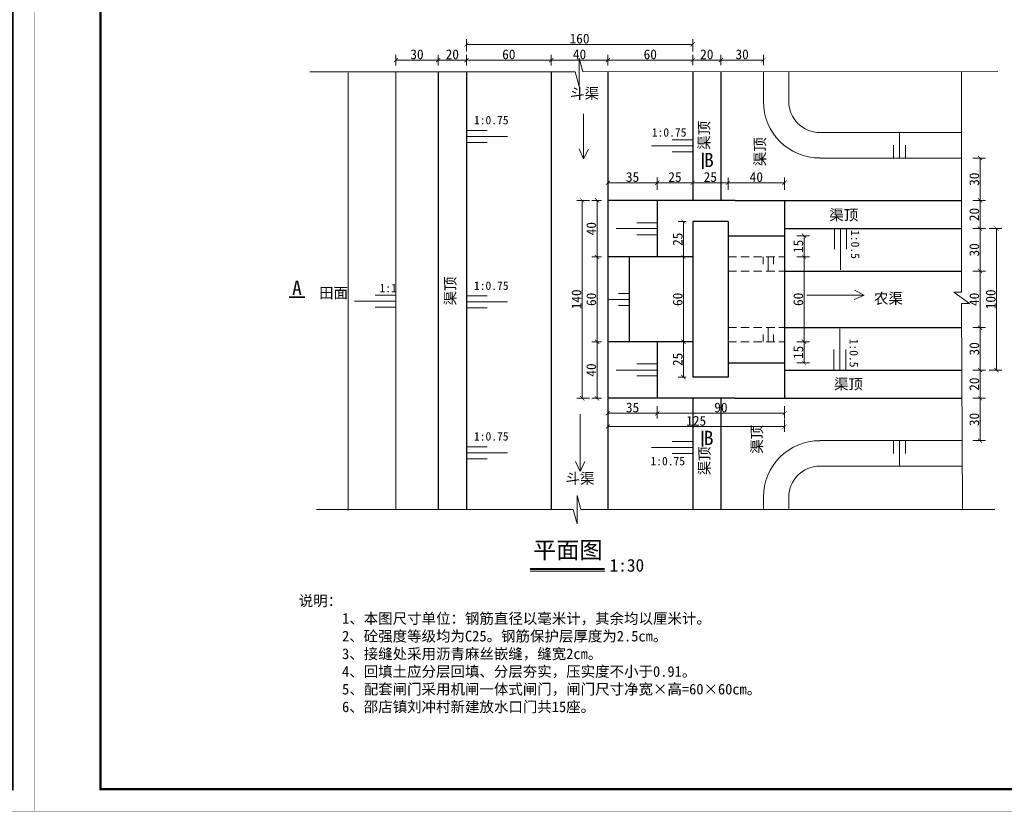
# Model space of a CAD drawing. Extents: x 36231 to 595326, y 3059 to 3871788.
# Tile 94 of 143: x 585839 to 586071, y 3866156 to 3866342. Entities that reach past the tile are written whole.
import ezdxf

# ---------------------------------------------------------------- set-up
doc = ezdxf.new("R2010")
doc.units = 0
doc.header["$PDMODE"] = 32
doc.header["$PDSIZE"] = 0.2
doc.linetypes.add('HIDDEN', pattern=[0.375, 0.25, -0.125])
doc.layers.get('0').update_dxf_attribs({"linetype": 'CONTINUOUS'})
doc.layers.get('Defpoints').update_dxf_attribs({"linetype": 'CONTINUOUS'})
for name, color, linetype, lineweight in [('0.09标注线', 3, 'CONTINUOUS', 9), ('0.13填充', 8, 'CONTINUOUS', 9), ('0.13文字', 3, 'CONTINUOUS', 13), ('0.30粗线', 7, 'CONTINUOUS', 30), ('图框１', 5, 'CONTINUOUS', 60), ('文字', 7, 'CONTINUOUS', 15), ('文字层', 7, 'CONTINUOUS', 15), ('粗线', 7, 'CONTINUOUS', 35), ('虚线', 251, 'HIDDEN', 15)]:
    doc.layers.add(name, color=color, linetype=linetype, lineweight=lineweight)
doc.layers.add('12C', color=7, linetype='CONTINUOUS')
doc.styles.add('-仿宋_GB2312', font='仿宋_GB2312_0.ttf')
doc.styles.get("Standard").update_dxf_attribs({"font": 'rs.shx', "bigfont": 'hztxt.shx'})
doc.dimstyles.get("Standard").update_dxf_attribs({"dimtxt": 0.18, "dimasz": 0.18, "dimexe": 0.18, "dimexo": 0.0625, "dimgap": 0.09, "dimtad": 0, "dimtih": 1, "dimtoh": 1, "dimdec": 0, "dimlfac": 2, "dimzin": 0, "dimdsep": 46, "dimtxsty": 'Standard', "dimcen": 0.09, "dimadec": 0, "dimazin": 0, "dimtfac": 1, "dimtdec": 0, "dimtofl": 0, "dimtmove": 0, "dimatfit": 3, "dimfxl": 1, "dimtolj": 1, "dimtzin": 0, "dimarcsym": 0})

# ---------------------------------------------------------------- blocks, each defined once
blk = doc.blocks.new('eesz')
at = {"layer": '图框１', "color": 7, "const_width": 0.467}
blk.add_lwpolyline([(25244.5, -497.6), (25244.5, -1980.6), (27344.5, -1980.6), (27344.5, -497.6)], close=True, dxfattribs=at)
blk.add_lwpolyline([(25244.5, -497.6), (25244.5, -1980.6), (27344.5, -1980.6), (27344.5, -497.6)], close=True, dxfattribs=at)
at = {"layer": '图框１', "color": 5, "const_width": 0.467}
blk.add_lwpolyline([(25244.5, -497.6), (25244.5, -1980.6), (27344.5, -1980.6), (27344.5, -497.6)], close=True, dxfattribs=at)
at = {"layer": '图框１', "color": 7}
blk.add_lwpolyline([(25322.3, -518.3, 3.11, 3.11, 0), (27318.5, -518.3, 2.59, 2.59, 0), (27318.5, -1954.6, 2.59, 2.59, 0), (25322.3, -1954.6, 2.59, 2.59, 0)], format="xyseb", close=True, dxfattribs=at)
blk.add_lwpolyline([(25322.3, -518.3, 3.11, 3.11, 0), (27318.5, -518.3, 2.59, 2.59, 0), (27318.5, -1954.6, 2.59, 2.59, 0), (25322.3, -1954.6, 2.59, 2.59, 0)], format="xyseb", close=True, dxfattribs=at)
at = {"layer": '图框１', "color": 5}
blk.add_lwpolyline([(25322.3, -518.3, 3.11, 3.11, 0), (27318.5, -518.3, 2.59, 2.59, 0), (27318.5, -1954.6, 2.59, 2.59, 0), (25322.3, -1954.6, 2.59, 2.59, 0)], format="xyseb", close=True, dxfattribs=at)
blk = doc.blocks.new('_ARCHTICK')
at = {"color": 0, "linetype": 'ByBlock', "const_width": 0.15}
blk.add_lwpolyline([(-0.5, -0.5), (0.5, 0.5)], dxfattribs=at)
blk = doc.blocks.new('*D1412')
at = {"layer": '0.13文字', "color": 0, "lineweight": 9}
for p, q in [((585937.76, 3866331.48), (585937.76, 3866333.96)), ((585944.42, 3866331.48), (585944.42, 3866333.96)), ((585937.76, 3866332.71), (585944.42, 3866332.71))]:
    blk.add_line(p, q, dxfattribs=at)
at = {"layer": 'Defpoints', "color": 0, "lineweight": 13}
for p in [(585944.42, 3866332.71), (585937.76, 3866329.98), (585944.42, 3866329.98)]:
    blk.add_point(p, dxfattribs=at)
at = {"layer": '0.13文字', "color": 0, "lineweight": 9, "rotation": 180}
blk.add_blockref('_ARCHTICK', (585937.76, 3866332.71), dxfattribs=at)
at = {"layer": '0.13文字', "color": 0, "lineweight": 9}
blk.add_blockref('_ARCHTICK', (585944.42, 3866332.71), dxfattribs=at)
at = {"layer": '0.13文字', "color": 0, "lineweight": 13, "insert": (585941.09, 3866334.06), "char_height": 2.3, "attachment_point": 5, "style": '-仿宋_GB2312'}
blk.add_mtext('\\A1;20', dxfattribs=at)
blk = doc.blocks.new('*D1413')
at = {"layer": '0.13文字', "color": 0, "lineweight": 9}
for p, q in [((585927.76, 3866331.48), (585927.76, 3866333.96)), ((585937.76, 3866331.48), (585937.76, 3866333.96)), ((585927.76, 3866332.71), (585937.76, 3866332.71))]:
    blk.add_line(p, q, dxfattribs=at)
at = {"layer": 'Defpoints', "color": 0, "lineweight": 13}
for p in [(585937.76, 3866332.71), (585927.76, 3866329.98), (585937.76, 3866329.98)]:
    blk.add_point(p, dxfattribs=at)
at = {"layer": '0.13文字', "color": 0, "lineweight": 9, "rotation": 180}
blk.add_blockref('_ARCHTICK', (585927.76, 3866332.71), dxfattribs=at)
at = {"layer": '0.13文字', "color": 0, "lineweight": 9}
blk.add_blockref('_ARCHTICK', (585937.76, 3866332.71), dxfattribs=at)
at = {"layer": '0.13文字', "color": 0, "lineweight": 13, "insert": (585932.76, 3866334.06), "char_height": 2.3, "attachment_point": 5, "style": '-仿宋_GB2312'}
blk.add_mtext('\\A1;30', dxfattribs=at)
blk = doc.blocks.new('*D1414')
at = {"layer": '0.13文字', "color": 0, "lineweight": 9}
for p, q in [((585944.42, 3866331.48), (585944.42, 3866333.96)), ((585964.42, 3866331.48), (585964.42, 3866333.96)), ((585944.42, 3866332.71), (585964.42, 3866332.71))]:
    blk.add_line(p, q, dxfattribs=at)
at = {"layer": 'Defpoints', "color": 0, "lineweight": 13}
for p in [(585964.42, 3866332.71), (585944.42, 3866329.98), (585964.42, 3866329.98)]:
    blk.add_point(p, dxfattribs=at)
at = {"layer": '0.13文字', "color": 0, "lineweight": 9, "rotation": 180}
blk.add_blockref('_ARCHTICK', (585944.42, 3866332.71), dxfattribs=at)
at = {"layer": '0.13文字', "color": 0, "lineweight": 9}
blk.add_blockref('_ARCHTICK', (585964.42, 3866332.71), dxfattribs=at)
at = {"layer": '0.13文字', "color": 0, "lineweight": 13, "insert": (585954.42, 3866334.06), "char_height": 2.3, "attachment_point": 5, "style": '-仿宋_GB2312'}
blk.add_mtext('\\A1;60', dxfattribs=at)
blk = doc.blocks.new('*D1415')
at = {"layer": '0.13文字', "color": 0, "lineweight": 9}
for p, q in [((585964.42, 3866331.48), (585964.42, 3866333.96)), ((585977.76, 3866331.48), (585977.76, 3866333.96)), ((585964.42, 3866332.71), (585977.76, 3866332.71))]:
    blk.add_line(p, q, dxfattribs=at)
at = {"layer": 'Defpoints', "color": 0, "lineweight": 13}
for p in [(585977.76, 3866332.71), (585964.42, 3866329.98), (585977.76, 3866329.98)]:
    blk.add_point(p, dxfattribs=at)
at = {"layer": '0.13文字', "color": 0, "lineweight": 9, "rotation": 180}
blk.add_blockref('_ARCHTICK', (585964.42, 3866332.71), dxfattribs=at)
at = {"layer": '0.13文字', "color": 0, "lineweight": 9}
blk.add_blockref('_ARCHTICK', (585977.76, 3866332.71), dxfattribs=at)
at = {"layer": '0.13文字', "color": 0, "lineweight": 13, "insert": (585971.09, 3866334.06), "char_height": 2.3, "attachment_point": 5, "style": '-仿宋_GB2312'}
blk.add_mtext('\\A1;40', dxfattribs=at)
blk = doc.blocks.new('*D1416')
at = {"layer": '0.13文字', "color": 0, "lineweight": 9}
for p, q in [((585977.76, 3866331.48), (585977.76, 3866333.96)), ((585997.76, 3866331.49), (585997.76, 3866333.96)), ((585977.76, 3866332.71), (585997.76, 3866332.71))]:
    blk.add_line(p, q, dxfattribs=at)
at = {"layer": 'Defpoints', "color": 0, "lineweight": 13}
for p in [(585997.76, 3866332.71), (585977.76, 3866329.98), (585997.76, 3866329.99)]:
    blk.add_point(p, dxfattribs=at)
at = {"layer": '0.13文字', "color": 0, "lineweight": 9, "rotation": 180}
blk.add_blockref('_ARCHTICK', (585977.76, 3866332.71), dxfattribs=at)
at = {"layer": '0.13文字', "color": 0, "lineweight": 9}
blk.add_blockref('_ARCHTICK', (585997.76, 3866332.71), dxfattribs=at)
at = {"layer": '0.13文字', "color": 0, "lineweight": 13, "insert": (585987.76, 3866334.06), "char_height": 2.3, "attachment_point": 5, "style": '-仿宋_GB2312'}
blk.add_mtext('\\A1;60', dxfattribs=at)
blk = doc.blocks.new('*D1417')
at = {"layer": '0.13文字', "color": 0, "lineweight": 9}
for p, q in [((585997.76, 3866331.49), (585997.76, 3866333.96)), ((586004.42, 3866331.49), (586004.42, 3866333.96)), ((585997.76, 3866332.71), (586004.42, 3866332.71))]:
    blk.add_line(p, q, dxfattribs=at)
at = {"layer": 'Defpoints', "color": 0, "lineweight": 13}
for p in [(586004.42, 3866332.71), (585997.76, 3866329.99), (586004.42, 3866329.99)]:
    blk.add_point(p, dxfattribs=at)
at = {"layer": '0.13文字', "color": 0, "lineweight": 9, "rotation": 180}
blk.add_blockref('_ARCHTICK', (585997.76, 3866332.71), dxfattribs=at)
at = {"layer": '0.13文字', "color": 0, "lineweight": 9}
blk.add_blockref('_ARCHTICK', (586004.42, 3866332.71), dxfattribs=at)
at = {"layer": '0.13文字', "color": 0, "lineweight": 13, "insert": (586001.09, 3866334.06), "char_height": 2.3, "attachment_point": 5, "style": '-仿宋_GB2312'}
blk.add_mtext('\\A1;20', dxfattribs=at)
blk = doc.blocks.new('*D1418')
at = {"layer": '0.13文字', "color": 0, "lineweight": 9}
for p, q in [((586004.42, 3866331.49), (586004.42, 3866333.96)), ((586014.42, 3866331.49), (586014.42, 3866333.96)), ((586004.42, 3866332.71), (586014.42, 3866332.71))]:
    blk.add_line(p, q, dxfattribs=at)
at = {"layer": 'Defpoints', "color": 0, "lineweight": 13}
for p in [(586014.42, 3866332.71), (586004.42, 3866329.99), (586014.42, 3866329.99)]:
    blk.add_point(p, dxfattribs=at)
at = {"layer": '0.13文字', "color": 0, "lineweight": 9, "rotation": 180}
blk.add_blockref('_ARCHTICK', (586004.42, 3866332.71), dxfattribs=at)
at = {"layer": '0.13文字', "color": 0, "lineweight": 9}
blk.add_blockref('_ARCHTICK', (586014.42, 3866332.71), dxfattribs=at)
at = {"layer": '0.13文字', "color": 0, "lineweight": 13, "insert": (586009.42, 3866334.06), "char_height": 2.3, "attachment_point": 5, "style": '-仿宋_GB2312'}
blk.add_mtext('\\A1;30', dxfattribs=at)
blk = doc.blocks.new('*D1420')
at = {"layer": '0.13文字', "color": 0, "lineweight": 9}
for p, q in [((586063.81, 3866309.62), (586066.76, 3866309.62)), ((586065.51, 3866309.62), (586065.51, 3866299.62)), ((586063.81, 3866299.62), (586066.76, 3866299.62))]:
    blk.add_line(p, q, dxfattribs=at)
at = {"layer": 'Defpoints', "color": 0, "lineweight": 13}
for p in [(586061.17, 3866309.62), (586061.17, 3866299.62), (586065.51, 3866299.62)]:
    blk.add_point(p, dxfattribs=at)
at = {"layer": '0.13文字', "color": 0, "lineweight": 9}
for p, rotation in [((586065.51, 3866309.62), 90), ((586065.51, 3866299.62), 270)]:
    blk.add_blockref('_ARCHTICK', p, dxfattribs=dict(at, rotation=rotation))
at = {"layer": '0.13文字', "color": 0, "lineweight": 13, "insert": (586064.16, 3866304.62), "char_height": 2.3, "attachment_point": 5, "rotation": 90, "style": '-仿宋_GB2312'}
blk.add_mtext('\\A1;30', dxfattribs=at)
blk = doc.blocks.new('*D1421')
at = {"layer": '0.13文字', "color": 0, "lineweight": 9}
for p, q in [((586063.81, 3866299.62), (586066.76, 3866299.62)), ((586065.51, 3866299.62), (586065.51, 3866292.96)), ((586063.81, 3866292.96), (586066.76, 3866292.96))]:
    blk.add_line(p, q, dxfattribs=at)
at = {"layer": 'Defpoints', "color": 0, "lineweight": 13}
for p in [(586061.17, 3866299.62), (586061.17, 3866292.96), (586065.51, 3866292.96)]:
    blk.add_point(p, dxfattribs=at)
at = {"layer": '0.13文字', "color": 0, "lineweight": 9}
for p, rotation in [((586065.51, 3866299.62), 90), ((586065.51, 3866292.96), 270)]:
    blk.add_blockref('_ARCHTICK', p, dxfattribs=dict(at, rotation=rotation))
at = {"layer": '0.13文字', "color": 0, "lineweight": 13, "insert": (586064.16, 3866296.29), "char_height": 2.3, "attachment_point": 5, "rotation": 90, "style": '-仿宋_GB2312'}
blk.add_mtext('\\A1;20', dxfattribs=at)
blk = doc.blocks.new('*D1422')
at = {"layer": '0.13文字', "color": 0, "lineweight": 9}
for p, q in [((586063.81, 3866292.96), (586066.76, 3866292.96)), ((586065.51, 3866292.96), (586065.51, 3866282.96)), ((586063.81, 3866282.96), (586066.76, 3866282.96))]:
    blk.add_line(p, q, dxfattribs=at)
at = {"layer": 'Defpoints', "color": 0, "lineweight": 13}
for p in [(586061.17, 3866292.96), (586061.17, 3866282.96), (586065.51, 3866282.96)]:
    blk.add_point(p, dxfattribs=at)
at = {"layer": '0.13文字', "color": 0, "lineweight": 9}
for p, rotation in [((586065.51, 3866292.96), 90), ((586065.51, 3866282.96), 270)]:
    blk.add_blockref('_ARCHTICK', p, dxfattribs=dict(at, rotation=rotation))
at = {"layer": '0.13文字', "color": 0, "lineweight": 13, "insert": (586064.16, 3866287.96), "char_height": 2.3, "attachment_point": 5, "rotation": 90, "style": '-仿宋_GB2312'}
blk.add_mtext('\\A1;30', dxfattribs=at)
blk = doc.blocks.new('*D1423')
at = {"layer": '0.13文字', "color": 0, "lineweight": 9}
for p, q in [((586063.81, 3866282.96), (586066.76, 3866282.96)), ((586065.51, 3866282.96), (586065.51, 3866269.62)), ((586063.81, 3866269.62), (586066.76, 3866269.62))]:
    blk.add_line(p, q, dxfattribs=at)
at = {"layer": 'Defpoints', "color": 0, "lineweight": 13}
for p in [(586061.17, 3866282.96), (586061.17, 3866269.62), (586065.51, 3866269.62)]:
    blk.add_point(p, dxfattribs=at)
at = {"layer": '0.13文字', "color": 0, "lineweight": 9}
for p, rotation in [((586065.51, 3866282.96), 90), ((586065.51, 3866269.62), 270)]:
    blk.add_blockref('_ARCHTICK', p, dxfattribs=dict(at, rotation=rotation))
at = {"layer": '0.13文字', "color": 0, "lineweight": 13, "insert": (586064.16, 3866276.29), "char_height": 2.3, "attachment_point": 5, "rotation": 90, "style": '-仿宋_GB2312'}
blk.add_mtext('\\A1;40', dxfattribs=at)
blk = doc.blocks.new('*D1424')
at = {"layer": '0.13文字', "color": 0, "lineweight": 9}
for p, q in [((586063.81, 3866269.62), (586066.76, 3866269.62)), ((586065.51, 3866269.62), (586065.51, 3866259.62)), ((586063.81, 3866259.62), (586066.76, 3866259.62))]:
    blk.add_line(p, q, dxfattribs=at)
at = {"layer": 'Defpoints', "color": 0, "lineweight": 13}
for p in [(586061.17, 3866269.62), (586061.17, 3866259.62), (586065.51, 3866259.62)]:
    blk.add_point(p, dxfattribs=at)
at = {"layer": '0.13文字', "color": 0, "lineweight": 9}
for p, rotation in [((586065.51, 3866269.62), 90), ((586065.51, 3866259.62), 270)]:
    blk.add_blockref('_ARCHTICK', p, dxfattribs=dict(at, rotation=rotation))
at = {"layer": '0.13文字', "color": 0, "lineweight": 13, "insert": (586064.16, 3866264.62), "char_height": 2.3, "attachment_point": 5, "rotation": 90, "style": '-仿宋_GB2312'}
blk.add_mtext('\\A1;30', dxfattribs=at)
blk = doc.blocks.new('*D1425')
at = {"layer": '0.13文字', "color": 0, "lineweight": 9}
for p, q in [((586063.81, 3866259.62), (586066.76, 3866259.62)), ((586065.51, 3866259.62), (586065.51, 3866252.96)), ((586063.81, 3866252.96), (586066.76, 3866252.96))]:
    blk.add_line(p, q, dxfattribs=at)
at = {"layer": 'Defpoints', "color": 0, "lineweight": 13}
for p in [(586061.17, 3866259.62), (586061.17, 3866252.96), (586065.51, 3866252.96)]:
    blk.add_point(p, dxfattribs=at)
at = {"layer": '0.13文字', "color": 0, "lineweight": 9}
for p, rotation in [((586065.51, 3866259.62), 90), ((586065.51, 3866252.96), 270)]:
    blk.add_blockref('_ARCHTICK', p, dxfattribs=dict(at, rotation=rotation))
at = {"layer": '0.13文字', "color": 0, "lineweight": 13, "insert": (586064.16, 3866256.29), "char_height": 2.3, "attachment_point": 5, "rotation": 90, "style": '-仿宋_GB2312'}
blk.add_mtext('\\A1;20', dxfattribs=at)
blk = doc.blocks.new('*D1426')
at = {"layer": '0.13文字', "color": 0, "lineweight": 9}
for p, q in [((586067.68, 3866292.96), (586070.63, 3866292.96)), ((586069.38, 3866292.96), (586069.38, 3866259.62)), ((586067.68, 3866259.62), (586070.63, 3866259.62))]:
    blk.add_line(p, q, dxfattribs=at)
at = {"layer": 'Defpoints', "color": 0, "lineweight": 13}
for p in [(586061.17, 3866292.96), (586061.17, 3866259.62), (586069.38, 3866259.62)]:
    blk.add_point(p, dxfattribs=at)
at = {"layer": '0.13文字', "color": 0, "lineweight": 9}
for p, rotation in [((586069.38, 3866292.96), 90), ((586069.38, 3866259.62), 270)]:
    blk.add_blockref('_ARCHTICK', p, dxfattribs=dict(at, rotation=rotation))
at = {"layer": '0.13文字', "color": 0, "lineweight": 13, "insert": (586068.03, 3866276.29), "char_height": 2.3, "attachment_point": 5, "rotation": 90, "style": '-仿宋_GB2312'}
blk.add_mtext('\\A1;100', dxfattribs=at)
blk = doc.blocks.new('*D1427')
at = {"layer": '0.13文字', "color": 0, "lineweight": 9}
for p, q in [((586063.81, 3866252.96), (586066.76, 3866252.96)), ((586065.51, 3866252.96), (586065.51, 3866242.96)), ((586063.81, 3866242.96), (586066.76, 3866242.96))]:
    blk.add_line(p, q, dxfattribs=at)
at = {"layer": 'Defpoints', "color": 0, "lineweight": 13}
for p in [(586061.26, 3866252.96), (586061.26, 3866242.96), (586065.51, 3866242.96)]:
    blk.add_point(p, dxfattribs=at)
at = {"layer": '0.13文字', "color": 0, "lineweight": 9}
for p, rotation in [((586065.51, 3866252.96), 90), ((586065.51, 3866242.96), 270)]:
    blk.add_blockref('_ARCHTICK', p, dxfattribs=dict(at, rotation=rotation))
at = {"layer": '0.13文字', "color": 0, "lineweight": 13, "insert": (586064.16, 3866247.96), "char_height": 2.3, "attachment_point": 5, "rotation": 90, "style": '-仿宋_GB2312'}
blk.add_mtext('\\A1;30', dxfattribs=at)
blk = doc.blocks.new('*D1428')
at = {"layer": '0.13文字', "color": 0, "lineweight": 9}
for p, q in [((586006.09, 3866302.08), (586006.09, 3866305.03)), ((586019.42, 3866302.08), (586019.42, 3866305.03)), ((586019.42, 3866303.78), (586006.09, 3866303.78))]:
    blk.add_line(p, q, dxfattribs=at)
at = {"layer": 'Defpoints', "color": 0, "lineweight": 13}
for p in [(586006.09, 3866303.78), (586019.42, 3866299.62), (586006.09, 3866294.62)]:
    blk.add_point(p, dxfattribs=at)
at = {"layer": '0.13文字', "color": 0, "lineweight": 9, "rotation": 180}
blk.add_blockref('_ARCHTICK', (586006.09, 3866303.78), dxfattribs=at)
at = {"layer": '0.13文字', "color": 0, "lineweight": 9}
blk.add_blockref('_ARCHTICK', (586019.42, 3866303.78), dxfattribs=at)
at = {"layer": '0.13文字', "color": 0, "lineweight": 13, "insert": (586012.76, 3866305.13), "char_height": 2.3, "attachment_point": 5, "style": '-仿宋_GB2312'}
blk.add_mtext('\\A1;40', dxfattribs=at)
blk = doc.blocks.new('*D1429')
at = {"layer": '0.13文字', "color": 0, "lineweight": 9}
for p, q in [((585997.76, 3866302.08), (585997.76, 3866305.03)), ((586006.09, 3866302.08), (586006.09, 3866305.03)), ((586006.09, 3866303.78), (585997.76, 3866303.78))]:
    blk.add_line(p, q, dxfattribs=at)
at = {"layer": 'Defpoints', "color": 0, "lineweight": 13}
for p in [(585997.76, 3866303.78), (586006.09, 3866294.62), (585997.76, 3866288.62)]:
    blk.add_point(p, dxfattribs=at)
at = {"layer": '0.13文字', "color": 0, "lineweight": 9, "rotation": 180}
blk.add_blockref('_ARCHTICK', (585997.76, 3866303.78), dxfattribs=at)
at = {"layer": '0.13文字', "color": 0, "lineweight": 9}
blk.add_blockref('_ARCHTICK', (586006.09, 3866303.78), dxfattribs=at)
at = {"layer": '0.13文字', "color": 0, "lineweight": 13, "insert": (586001.92, 3866305.13), "char_height": 2.3, "attachment_point": 5, "style": '-仿宋_GB2312'}
blk.add_mtext('\\A1;25', dxfattribs=at)
blk = doc.blocks.new('*D1430')
at = {"layer": '0.13文字', "color": 0, "lineweight": 9}
for p, q in [((585989.42, 3866302.08), (585989.42, 3866305.03)), ((585997.76, 3866302.08), (585997.76, 3866305.03)), ((585997.76, 3866303.78), (585989.42, 3866303.78))]:
    blk.add_line(p, q, dxfattribs=at)
at = {"layer": 'Defpoints', "color": 0, "lineweight": 13}
for p in [(585989.42, 3866303.78), (585989.42, 3866299.62), (585997.76, 3866288.62)]:
    blk.add_point(p, dxfattribs=at)
at = {"layer": '0.13文字', "color": 0, "lineweight": 9, "rotation": 180}
blk.add_blockref('_ARCHTICK', (585989.42, 3866303.78), dxfattribs=at)
at = {"layer": '0.13文字', "color": 0, "lineweight": 9}
blk.add_blockref('_ARCHTICK', (585997.76, 3866303.78), dxfattribs=at)
at = {"layer": '0.13文字', "color": 0, "lineweight": 13, "insert": (585993.59, 3866305.13), "char_height": 2.3, "attachment_point": 5, "style": '-仿宋_GB2312'}
blk.add_mtext('\\A1;25', dxfattribs=at)
blk = doc.blocks.new('*D1435')
at = {"layer": '0.13文字', "color": 0, "lineweight": 9}
for p, q in [((585976.26, 3866266.29), (585973.96, 3866266.29)), ((585975.21, 3866252.96), (585975.21, 3866266.29)), ((585976.26, 3866252.96), (585973.96, 3866252.96))]:
    blk.add_line(p, q, dxfattribs=at)
at = {"layer": 'Defpoints', "color": 0, "lineweight": 13}
for p in [(585975.21, 3866266.29), (585977.76, 3866266.29), (585977.76, 3866252.96)]:
    blk.add_point(p, dxfattribs=at)
at = {"layer": '0.13文字', "color": 0, "lineweight": 9}
for p, rotation in [((585975.21, 3866266.29), 90), ((585975.21, 3866252.96), 270)]:
    blk.add_blockref('_ARCHTICK', p, dxfattribs=dict(at, rotation=rotation))
at = {"layer": '0.13文字', "color": 0, "lineweight": 13, "insert": (585973.86, 3866259.62), "char_height": 2.3, "attachment_point": 5, "rotation": 90, "style": '-仿宋_GB2312'}
blk.add_mtext('\\A1;40', dxfattribs=at)
blk = doc.blocks.new('*D1436')
at = {"layer": '0.13文字', "color": 0, "lineweight": 9}
for p, q in [((585976.26, 3866286.29), (585973.96, 3866286.29)), ((585975.21, 3866266.29), (585975.21, 3866286.29)), ((585976.26, 3866266.29), (585973.96, 3866266.29))]:
    blk.add_line(p, q, dxfattribs=at)
at = {"layer": 'Defpoints', "color": 0, "lineweight": 13}
for p in [(585975.21, 3866286.29), (585977.76, 3866286.29), (585977.76, 3866266.29)]:
    blk.add_point(p, dxfattribs=at)
at = {"layer": '0.13文字', "color": 0, "lineweight": 9}
for p, rotation in [((585975.21, 3866286.29), 90), ((585975.21, 3866266.29), 270)]:
    blk.add_blockref('_ARCHTICK', p, dxfattribs=dict(at, rotation=rotation))
at = {"layer": '0.13文字', "color": 0, "lineweight": 13, "insert": (585973.86, 3866276.29), "char_height": 2.3, "attachment_point": 5, "rotation": 90, "style": '-仿宋_GB2312'}
blk.add_mtext('\\A1;60', dxfattribs=at)
blk = doc.blocks.new('*D1437')
at = {"layer": '0.13文字', "color": 0, "lineweight": 9}
for p, q in [((585976.26, 3866299.62), (585973.96, 3866299.62)), ((585975.21, 3866299.62), (585975.21, 3866286.29)), ((585976.26, 3866286.29), (585973.96, 3866286.29))]:
    blk.add_line(p, q, dxfattribs=at)
at = {"layer": 'Defpoints', "color": 0, "lineweight": 13}
for p in [(585977.76, 3866299.62), (585975.21, 3866286.29), (585977.76, 3866286.29)]:
    blk.add_point(p, dxfattribs=at)
at = {"layer": '0.13文字', "color": 0, "lineweight": 9}
for p, rotation in [((585975.21, 3866299.62), 90), ((585975.21, 3866286.29), 270)]:
    blk.add_blockref('_ARCHTICK', p, dxfattribs=dict(at, rotation=rotation))
at = {"layer": '0.13文字', "color": 0, "lineweight": 13, "insert": (585973.86, 3866292.96), "char_height": 2.3, "attachment_point": 5, "rotation": 90, "style": '-仿宋_GB2312'}
blk.add_mtext('\\A1;40', dxfattribs=at)
blk = doc.blocks.new('*D1438')
at = {"layer": '0.13文字', "color": 0, "lineweight": 9}
for p, q in [((585973.43, 3866299.62), (585970.48, 3866299.62)), ((585971.73, 3866299.62), (585971.73, 3866252.96)), ((585973.43, 3866252.96), (585970.48, 3866252.96))]:
    blk.add_line(p, q, dxfattribs=at)
at = {"layer": 'Defpoints', "color": 0, "lineweight": 13}
for p in [(585977.76, 3866299.62), (585971.73, 3866252.96), (585977.76, 3866252.96)]:
    blk.add_point(p, dxfattribs=at)
at = {"layer": '0.13文字', "color": 0, "lineweight": 9}
for p, rotation in [((585971.73, 3866299.62), 90), ((585971.73, 3866252.96), 270)]:
    blk.add_blockref('_ARCHTICK', p, dxfattribs=dict(at, rotation=rotation))
at = {"layer": '0.13文字', "color": 0, "lineweight": 13, "insert": (585970.38, 3866276.29), "char_height": 2.3, "attachment_point": 5, "rotation": 90, "style": '-仿宋_GB2312'}
blk.add_mtext('\\A1;140', dxfattribs=at)
blk = doc.blocks.new('*D1439')
at = {"layer": '0.13文字', "color": 0, "lineweight": 9}
for p, q in [((585996.26, 3866294.62), (585994.33, 3866294.62)), ((585995.58, 3866294.62), (585995.58, 3866286.29)), ((585996.26, 3866286.29), (585994.33, 3866286.29))]:
    blk.add_line(p, q, dxfattribs=at)
at = {"layer": 'Defpoints', "color": 0, "lineweight": 13}
for p in [(585997.76, 3866294.62), (585995.58, 3866286.29), (585997.76, 3866286.29)]:
    blk.add_point(p, dxfattribs=at)
at = {"layer": '0.13文字', "color": 0, "lineweight": 9}
for p, rotation in [((585995.58, 3866294.62), 90), ((585995.58, 3866286.29), 270)]:
    blk.add_blockref('_ARCHTICK', p, dxfattribs=dict(at, rotation=rotation))
at = {"layer": '0.13文字', "color": 0, "lineweight": 13, "insert": (585994.23, 3866290.46), "char_height": 2.3, "attachment_point": 5, "rotation": 90, "style": '-仿宋_GB2312'}
blk.add_mtext('\\A1;25', dxfattribs=at)
blk = doc.blocks.new('*D1440')
at = {"layer": '0.13文字', "color": 0, "lineweight": 9}
for p, q in [((585996.26, 3866286.29), (585994.33, 3866286.29)), ((585995.58, 3866286.29), (585995.58, 3866266.29)), ((585996.26, 3866266.29), (585994.33, 3866266.29))]:
    blk.add_line(p, q, dxfattribs=at)
at = {"layer": 'Defpoints', "color": 0, "lineweight": 13}
for p in [(585997.76, 3866286.29), (585995.58, 3866266.29), (585997.76, 3866266.29)]:
    blk.add_point(p, dxfattribs=at)
at = {"layer": '0.13文字', "color": 0, "lineweight": 9}
for p, rotation in [((585995.58, 3866286.29), 90), ((585995.58, 3866266.29), 270)]:
    blk.add_blockref('_ARCHTICK', p, dxfattribs=dict(at, rotation=rotation))
at = {"layer": '0.13文字', "color": 0, "lineweight": 13, "insert": (585994.23, 3866276.29), "char_height": 2.3, "attachment_point": 5, "rotation": 90, "style": '-仿宋_GB2312'}
blk.add_mtext('\\A1;60', dxfattribs=at)
blk = doc.blocks.new('*D1441')
at = {"layer": '0.13文字', "color": 0, "lineweight": 9}
for p, q in [((585996.26, 3866266.29), (585994.33, 3866266.29)), ((585995.58, 3866266.29), (585995.58, 3866257.96)), ((585996.26, 3866257.96), (585994.33, 3866257.96))]:
    blk.add_line(p, q, dxfattribs=at)
at = {"layer": 'Defpoints', "color": 0, "lineweight": 13}
for p in [(585997.76, 3866266.29), (585995.58, 3866257.96), (585997.76, 3866257.96)]:
    blk.add_point(p, dxfattribs=at)
at = {"layer": '0.13文字', "color": 0, "lineweight": 9}
for p, rotation in [((585995.58, 3866266.29), 90), ((585995.58, 3866257.96), 270)]:
    blk.add_blockref('_ARCHTICK', p, dxfattribs=dict(at, rotation=rotation))
at = {"layer": '0.13文字', "color": 0, "lineweight": 13, "insert": (585994.23, 3866262.12), "char_height": 2.3, "attachment_point": 5, "rotation": 90, "style": '-仿宋_GB2312'}
blk.add_mtext('\\A1;25', dxfattribs=at)
blk = doc.blocks.new('*D1443')
at = {"layer": '0.13文字', "color": 0, "lineweight": 9}
for p, q in [((586022.32, 3866291.29), (586025.27, 3866291.29)), ((586024.02, 3866291.29), (586024.02, 3866286.29)), ((586022.32, 3866286.29), (586025.27, 3866286.29))]:
    blk.add_line(p, q, dxfattribs=at)
at = {"layer": 'Defpoints', "color": 0, "lineweight": 13}
for p in [(586019.42, 3866291.29), (586019.42, 3866286.29), (586024.02, 3866286.29)]:
    blk.add_point(p, dxfattribs=at)
at = {"layer": '0.13文字', "color": 0, "lineweight": 9}
for p, rotation in [((586024.02, 3866291.29), 90), ((586024.02, 3866286.29), 270)]:
    blk.add_blockref('_ARCHTICK', p, dxfattribs=dict(at, rotation=rotation))
at = {"layer": '0.13文字', "color": 0, "lineweight": 13, "insert": (586022.67, 3866288.79), "char_height": 2.3, "attachment_point": 5, "rotation": 90, "style": '-仿宋_GB2312'}
blk.add_mtext('\\A1;15', dxfattribs=at)
blk = doc.blocks.new('*D1444')
at = {"layer": '0.13文字', "color": 0, "lineweight": 9}
for p, q in [((586022.32, 3866286.29), (586025.27, 3866286.29)), ((586024.02, 3866286.29), (586024.02, 3866266.29)), ((586022.32, 3866266.29), (586025.27, 3866266.29))]:
    blk.add_line(p, q, dxfattribs=at)
at = {"layer": 'Defpoints', "color": 0, "lineweight": 13}
for p in [(586019.42, 3866286.29), (586019.42, 3866266.29), (586024.02, 3866266.29)]:
    blk.add_point(p, dxfattribs=at)
at = {"layer": '0.13文字', "color": 0, "lineweight": 9}
for p, rotation in [((586024.02, 3866286.29), 90), ((586024.02, 3866266.29), 270)]:
    blk.add_blockref('_ARCHTICK', p, dxfattribs=dict(at, rotation=rotation))
at = {"layer": '0.13文字', "color": 0, "lineweight": 13, "insert": (586022.67, 3866276.29), "char_height": 2.3, "attachment_point": 5, "rotation": 90, "style": '-仿宋_GB2312'}
blk.add_mtext('\\A1;60', dxfattribs=at)
blk = doc.blocks.new('*D1445')
at = {"layer": '0.13文字', "color": 0, "lineweight": 9}
for p, q in [((586022.32, 3866266.29), (586025.27, 3866266.29)), ((586024.02, 3866266.29), (586024.02, 3866261.29)), ((586022.32, 3866261.29), (586025.27, 3866261.29))]:
    blk.add_line(p, q, dxfattribs=at)
at = {"layer": 'Defpoints', "color": 0, "lineweight": 13}
for p in [(586019.42, 3866266.29), (586019.42, 3866261.29), (586024.02, 3866261.29)]:
    blk.add_point(p, dxfattribs=at)
at = {"layer": '0.13文字', "color": 0, "lineweight": 9}
for p, rotation in [((586024.02, 3866266.29), 90), ((586024.02, 3866261.29), 270)]:
    blk.add_blockref('_ARCHTICK', p, dxfattribs=dict(at, rotation=rotation))
at = {"layer": '0.13文字', "color": 0, "lineweight": 13, "insert": (586022.67, 3866263.79), "char_height": 2.3, "attachment_point": 5, "rotation": 90, "style": '-仿宋_GB2312'}
blk.add_mtext('\\A1;15', dxfattribs=at)

msp = doc.modelspace()

# ---------------------------------------------------------------- linework, layer by layer
at = {"layer": '0.09标注线', "color": 7, "lineweight": 9}
for p, q in [((586061.17, 3866278.01), (586061.17, 3866329.99)), ((586059.31, 3866278.01), (586063.04, 3866275.28)), ((586061.17, 3866278.01), (586059.31, 3866278.01)), ((586061.37, 3866226.76), (586061.17, 3866275.28)), ((586063.04, 3866275.28), (586061.17, 3866275.28))]:
    msp.add_line(p, q, dxfattribs=at)
at = {"layer": '0.13填充', "color": 7, "lineweight": 40, "ltscale": 0.005}
msp.add_line((585959.41, 3866212.75), (585976.99, 3866212.75), dxfattribs=at)
at = {"layer": '0.13填充', "color": 7, "ltscale": 0.005}
msp.add_line((585959.41, 3866212.21), (585977.02, 3866212.21), dxfattribs=at)
at = {"layer": '0.13文字', "color": 7, "linetype": 'Continuous', "lineweight": 13}
for p, q in [((585970.96, 3866333.15), (585971.85, 3866329.98)), ((585970.96, 3866326.51), (585970.96, 3866333.15)), ((585907.52, 3866329.98), (585970.05, 3866329.98)), ((585970.05, 3866329.98), (585970.96, 3866326.51)), ((585971.85, 3866329.98), (586069.68, 3866329.99)), ((585972.03, 3866320.01), (585972.03, 3866309.42)), ((585944.42, 3866316.12), (585949.27, 3866316.12)), ((585944.42, 3866314.71), (585954.11, 3866314.71)), ((586046.51, 3866309.62), (586046.51, 3866315.62)), ((585944.42, 3866313.29), (585949.27, 3866313.29)), ((585997.76, 3866312.49), (585988.07, 3866312.49)), ((585997.76, 3866313.9), (585992.91, 3866313.9)), ((586045.09, 3866309.62), (586045.09, 3866312.62)), ((586047.93, 3866309.62), (586047.93, 3866312.62)), ((585972.03, 3866309.42), (585971, 3866311.75)), ((585972.03, 3866309.42), (585973.18, 3866311.72)), ((585997.76, 3866311.07), (585992.91, 3866311.07)), ((585989.42, 3866294.37), (585984.58, 3866294.37)), ((585989.42, 3866292.96), (585979.73, 3866292.96)), ((585989.42, 3866291.54), (585984.58, 3866291.54)), ((586031.17, 3866292.96), (586031.17, 3866288.11)), ((586032.58, 3866292.96), (586032.58, 3866283.27)), ((586034, 3866292.96), (586034, 3866288.11)), ((586014.37, 3866286.29), (586014.37, 3866284.62)), ((586015.59, 3866286.29), (586015.59, 3866282.96)), ((586016.78, 3866286.29), (586016.78, 3866284.62)), ((585927.76, 3866277.26), (585922.91, 3866277.26)), ((585982.76, 3866277.7), (585980.26, 3866277.7)), ((586024.71, 3866277.31), (586038.2, 3866277.31)), ((586038.2, 3866277.31), (586035.87, 3866276.28)), ((586038.2, 3866277.31), (586035.9, 3866278.46)), ((585927.76, 3866275.84), (585918.07, 3866275.84)), ((585944.42, 3866277.08), (585949.27, 3866277.08)), ((585944.42, 3866275.67), (585954.11, 3866275.67)), ((585982.76, 3866276.29), (585977.76, 3866276.29)), ((585982.76, 3866274.87), (585980.26, 3866274.87)), ((585927.76, 3866274.43), (585922.91, 3866274.43)), ((585944.42, 3866274.25), (585949.27, 3866274.25)), ((586014.37, 3866266.29), (586014.37, 3866267.96)), ((586015.59, 3866266.29), (586015.59, 3866269.62)), ((586016.78, 3866266.29), (586016.78, 3866267.96)), ((586032.49, 3866259.62), (586032.49, 3866269.31)), ((586031.07, 3866259.62), (586031.07, 3866264.47)), ((586033.9, 3866259.62), (586033.9, 3866264.47)), ((585989.42, 3866261.04), (585984.58, 3866261.04)), ((585989.42, 3866259.62), (585979.73, 3866259.62)), ((585989.42, 3866258.21), (585984.58, 3866258.21)), ((585971.2, 3866249.21), (585971.2, 3866235.72)), ((585997.76, 3866242.77), (585992.91, 3866242.77)), ((586045.09, 3866242.96), (586045.09, 3866239.96)), ((586046.51, 3866242.96), (586046.51, 3866236.96)), ((586047.93, 3866242.96), (586047.93, 3866239.96)), ((585944.42, 3866241.54), (585949.27, 3866241.54)), ((585944.42, 3866240.12), (585954.11, 3866240.12)), ((585997.76, 3866241.36), (585988.07, 3866241.36)), ((585944.42, 3866238.71), (585949.27, 3866238.71)), ((585971.2, 3866235.72), (585970.17, 3866238.05)), ((585971.2, 3866235.72), (585972.35, 3866238.02)), ((585997.76, 3866239.94), (585992.91, 3866239.94)), ((585970.51, 3866230), (585971.41, 3866226.75)), ((585970.51, 3866223.35), (585970.51, 3866230)), ((585909.1, 3866226.75), (585969.61, 3866226.75)), ((585969.61, 3866226.75), (585970.51, 3866223.35)), ((585971.41, 3866226.75), (586069.01, 3866226.76))]:
    msp.add_line(p, q, dxfattribs=at)
at = {"layer": '0.30粗线', "color": 7, "lineweight": 15}
for p, q in [((585916.56, 3866329.69), (585916.56, 3866226.46)), ((585927.76, 3866329.98), (585927.76, 3866226.75)), ((586014.42, 3866329.99), (586014.42, 3866322.96)), ((586020.42, 3866329.99), (586020.42, 3866322.96)), ((586027.76, 3866315.62), (586061.17, 3866315.62)), ((586027.76, 3866309.62), (586061.17, 3866309.62)), ((586027.76, 3866242.96), (586061.17, 3866242.96)), ((586027.76, 3866236.96), (586061.17, 3866236.96)), ((586014.42, 3866229.62), (586014.42, 3866226.76)), ((586014.42, 3866226.75), (586014.42, 3866229.62)), ((586020.42, 3866226.75), (586020.42, 3866229.62))]:
    msp.add_line(p, q, dxfattribs=at)
at = {"layer": '0.30粗线', "color": 7, "lineweight": 30}
for p, q in [((585937.76, 3866329.98), (585937.76, 3866226.75)), ((585944.42, 3866329.98), (585944.42, 3866226.75)), ((585964.42, 3866329.98), (585964.42, 3866226.75)), ((585977.76, 3866329.98), (585977.76, 3866226.75)), ((585997.76, 3866329.99), (585997.76, 3866299.62)), ((586004.42, 3866329.99), (586004.42, 3866299.62)), ((586007.76, 3866299.62), (585977.76, 3866299.62)), ((585989.42, 3866299.62), (585989.42, 3866286.29)), ((586007.76, 3866299.62), (586061.17, 3866299.62)), ((586019.42, 3866299.62), (586019.42, 3866252.96)), ((585997.76, 3866294.62), (585997.76, 3866257.96)), ((586006.09, 3866294.62), (585997.76, 3866294.62)), ((586006.09, 3866294.62), (586006.09, 3866257.96)), ((586006.09, 3866291.29), (586019.42, 3866291.29)), ((586019.42, 3866292.96), (586061.17, 3866292.96)), ((585997.76, 3866286.29), (585977.76, 3866286.29)), ((585982.76, 3866286.29), (585982.76, 3866266.29)), ((586019.42, 3866282.96), (586061.17, 3866282.96)), ((586019.42, 3866269.62), (586061.2, 3866269.62)), ((585997.76, 3866266.29), (585977.76, 3866266.29)), ((585989.42, 3866266.29), (585989.42, 3866252.96)), ((586006.09, 3866261.29), (586019.42, 3866261.29)), ((586019.42, 3866259.62), (586061.24, 3866259.62)), ((586006.09, 3866257.96), (585997.76, 3866257.96)), ((586007.76, 3866252.96), (585977.76, 3866252.96)), ((585997.76, 3866252.96), (585997.76, 3866226.75)), ((586004.42, 3866252.96), (586004.42, 3866226.75)), ((586007.76, 3866252.96), (586061.26, 3866252.96))]:
    msp.add_line(p, q, dxfattribs=at)
at = {"layer": '0.30粗线', "color": 7, "lineweight": 15}
for centre, radius, start, end in [((586027.76, 3866322.96), 13.33, 180, 270), ((586027.76, 3866322.96), 7.33, 180, 270), ((586027.76, 3866229.62), 13.33, 90, 180), ((586027.76, 3866229.62), 7.33, 90, 180)]:
    msp.add_arc(centre, radius, start, end, dxfattribs=at)
at = {"layer": '粗线', "color": 7}
for p, q in [((586000.12, 3866307.11, 24.8), (586000.12, 3866310.81, 24.8)), ((585906.34, 3866276.77), (585902.63, 3866276.77)), ((586000.05, 3866241.56, 24.8), (586000.05, 3866245.26, 24.8))]:
    msp.add_line(p, q, dxfattribs=at)
at = {"layer": '虚线', "color": 7, "lineweight": 15, "ltscale": 8}
for p, q in [((586006.09, 3866286.29), (586019.42, 3866286.29)), ((586006.09, 3866282.96), (586019.42, 3866282.96)), ((586006.09, 3866269.62), (586019.42, 3866269.62)), ((586006.09, 3866266.29), (586019.42, 3866266.29))]:
    msp.add_line(p, q, dxfattribs=at)

# ---------------------------------------------------------------- block references
at = {"layer": '文字层', "xscale": 0.1999999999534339, "yscale": 0.2000000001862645, "zscale": 0.2}
for p in [(580373.71, 3866551.7), (580793.71, 3866551.7)]:
    msp.add_blockref('eesz', p, dxfattribs=at)

# ---------------------------------------------------------------- texts
at = {"layer": '0.09标注线', "color": 7, "style": '-仿宋_GB2312'}
msp.add_text('田面', height=2.5, dxfattribs=at).set_placement((585909.69, 3866276.57))
at = {"layer": '0.09标注线', "color": 7, "char_height": 2.5, "width": 35.982, "attachment_point": 1, "style": '-仿宋_GB2312'}
for s, insert in [('斗渠', (585968.87, 3866326.11, 16.55)), ('渠顶', (586029.98, 3866297.44)), ('农渠', (586040.5, 3866277.74, 24.82)), ('渠顶', (586031.08, 3866257.55)), ('斗渠', (585967.79, 3866235.3, 24.82))]:
    msp.add_mtext(s, dxfattribs=dict(at, insert=insert))
at = {"layer": '0.09标注线', "color": 7, "char_height": 2.5, "width": 35.982, "attachment_point": 1, "rotation": 90, "style": '-仿宋_GB2312'}
for insert in [(585999.2, 3866311.55), (586012.37, 3866307.69), (585939.37, 3866274.85), (586011.65, 3866239.89), (585999.29, 3866234.79)]:
    msp.add_mtext('渠顶', dxfattribs=dict(at, insert=insert))
at = {"layer": '12C', "color": 7, "lineweight": 15, "char_height": 3.36, "width": 2.4467, "attachment_point": 3, "style": '-仿宋_GB2312'}
for s, insert in [('B', (586002.74, 3866310.83)), ('A', (585905.6, 3866280.68, -24.8)), ('B', (586002.67, 3866245.28))]:
    msp.add_mtext(s, dxfattribs=dict(at, insert=insert))
at = {"layer": '文字', "color": 7, "attachment_point": 1, "style": '-仿宋_GB2312'}
for s, insert, char_height, width in [('1:0.75', (585946.19, 3866319.56), 2, 15.4731), ('1:0.75', (585988.13, 3866316.67), 2, 17.2215), ('1:1', (585923.92, 3866279.94), 2, 15.4731), ('1:0.75', (585946.19, 3866280.52), 2, 15.4731), ('1:0.75', (585946.19, 3866244.98), 2, 15.4731), ('1:0.75', (585987.8, 3866239.14), 2, 18.2181), ('平面图', (585960.15, 3866219.18), 4, 86.6851), ('1:30', (585978.16, 3866215.06), 3, 10.2895), ('说明：\\P      1、本图尺寸单位：钢筋直径以毫米计，其余均以厘米计。\\P      2、砼强度等级均为C25。钢筋保护层厚度为2.5cm。\\P{\\A1;      3、}接缝处采用沥青麻丝嵌缝，缝宽2cm{\\A1;。\\P      4、回填土}应分层回填、分层夯实，{\\A1;压实度不小于0.91。\\P      5、}配套闸门采用机闸一体式闸门，闸门尺寸净宽×高=60×60cm。\\P{\\A1;      6、邵店镇刘冲村新建放水口门共15座。}', (585904.89, 3866206.44), 2.5, 351.4687)]:
    msp.add_mtext(s, dxfattribs=dict(at, insert=insert, char_height=char_height, width=width))
at = {"layer": '文字', "color": 7, "char_height": 2, "width": 15.4731, "attachment_point": 1, "rotation": 270, "style": '-仿宋_GB2312'}
for s, insert in [('1:0.5 ', (586037.08, 3866292.63)), ('1:0.5', (586036.76, 3866267.02))]:
    msp.add_mtext(s, dxfattribs=dict(at, insert=insert))

# ---------------------------------------------------------------- dimensions: what is measured, and where the dimension line sits
at = {"layer": '0.13文字', "lineweight": 13}
for base, p1, p2 in [((585997.76, 3866336.42), (585944.42, 3866329.98), (585997.76, 3866329.98)), ((585989.42, 3866303.78), (585977.76, 3866299.62), (585989.42, 3866299.62)), ((585989.42, 3866249.42), (585977.76, 3866252.96), (585989.42, 3866252.96)), ((586019.42, 3866246.28), (585977.76, 3866252.96), (586019.42, 3866252.96)), ((586019.42, 3866249.42), (585989.42, 3866252.96), (586019.42, 3866252.96))]:
    msp.add_linear_dim(base=base, p1=p1, p2=p2, dimstyle='Standard', override={"dimtxt": 2.3, "dimasz": 1, "dimexe": 1.25, "dimexo": 1.5, "dimgap": 0.2, "dimtad": 1, "dimtih": 0, "dimtoh": 0, "dimdec": 0, "dimlfac": 3, "dimtxsty": '-仿宋_GB2312', "dimblk": 'ARCHTICK', "dimtdec": 0, "dimtix": 1, "dimtofl": 1, "dimtmove": 2, "dimfxl": 1.7, "dimfxlon": 1, "dimlwd": 9, "dimlwe": 9}, dxfattribs=at).render()
for base, p1, p2, picture, middle in [((585937.76, 3866332.71), (585927.76, 3866329.98), (585937.76, 3866329.98), '*D1413', (585932.76, 3866334.06)), ((585944.42, 3866332.71), (585937.76, 3866329.98), (585944.42, 3866329.98), '*D1412', (585941.09, 3866334.06)), ((585964.42, 3866332.71), (585944.42, 3866329.98), (585964.42, 3866329.98), '*D1414', (585954.42, 3866334.06)), ((585977.76, 3866332.71), (585964.42, 3866329.98), (585977.76, 3866329.98), '*D1415', (585971.09, 3866334.06)), ((585997.76, 3866332.71), (585977.76, 3866329.98), (585997.76, 3866329.99), '*D1416', (585987.76, 3866334.06)), ((586004.42, 3866332.71), (585997.76, 3866329.99), (586004.42, 3866329.99), '*D1417', (586001.09, 3866334.06)), ((586014.42, 3866332.71), (586004.42, 3866329.99), (586014.42, 3866329.99), '*D1418', (586009.42, 3866334.06)), ((585989.42, 3866303.78), (585997.76, 3866288.62), (585989.42, 3866299.62), '*D1430', (585993.59, 3866305.13)), ((585997.76, 3866303.78), (586006.09, 3866294.62), (585997.76, 3866288.62), '*D1429', (586001.92, 3866305.13)), ((586006.09, 3866303.78), (586019.42, 3866299.62), (586006.09, 3866294.62), '*D1428', (586012.76, 3866305.13))]:
    dim = msp.add_linear_dim(base=base, p1=p1, p2=p2, dimstyle='Standard', override={"dimtxt": 2.3, "dimasz": 1, "dimexe": 1.25, "dimexo": 1.5, "dimgap": 0.2, "dimtad": 1, "dimtih": 0, "dimtoh": 0, "dimdec": 0, "dimlfac": 3, "dimtxsty": '-仿宋_GB2312', "dimblk": 'ARCHTICK', "dimtdec": 0, "dimtix": 1, "dimtofl": 1, "dimtmove": 2, "dimfxl": 1.7, "dimfxlon": 1, "dimlwd": 9, "dimlwe": 9}, dxfattribs=at)
    dim.commit()
    dim.dimension.update_dxf_attribs({"geometry": picture, "text_midpoint": middle})
for base, p1, p2, picture, middle in [((586065.51, 3866299.62), (586061.17, 3866309.62), (586061.17, 3866299.62), '*D1420', (586064.16, 3866304.62)), ((585971.73, 3866252.96), (585977.76, 3866299.62), (585977.76, 3866252.96), '*D1438', (585970.38, 3866276.29)), ((585975.21, 3866286.29), (585977.76, 3866299.62), (585977.76, 3866286.29), '*D1437', (585973.86, 3866292.96)), ((586065.51, 3866292.96), (586061.17, 3866299.62), (586061.17, 3866292.96), '*D1421', (586064.16, 3866296.29)), ((585995.58, 3866286.29), (585997.76, 3866294.62), (585997.76, 3866286.29), '*D1439', (585994.23, 3866290.46)), ((586065.51, 3866282.96), (586061.17, 3866292.96), (586061.17, 3866282.96), '*D1422', (586064.16, 3866287.96)), ((586069.38, 3866259.62), (586061.17, 3866292.96), (586061.17, 3866259.62), '*D1426', (586068.03, 3866276.29)), ((586024.02, 3866286.29), (586019.42, 3866291.29), (586019.42, 3866286.29), '*D1443', (586022.67, 3866288.79)), ((585975.21, 3866286.29), (585977.76, 3866266.29), (585977.76, 3866286.29), '*D1436', (585973.86, 3866276.29)), ((585995.58, 3866266.29), (585997.76, 3866286.29), (585997.76, 3866266.29), '*D1440', (585994.23, 3866276.29)), ((586024.02, 3866266.29), (586019.42, 3866286.29), (586019.42, 3866266.29), '*D1444', (586022.67, 3866276.29)), ((586065.51, 3866269.62), (586061.17, 3866282.96), (586061.17, 3866269.62), '*D1423', (586064.16, 3866276.29)), ((586065.51, 3866259.62), (586061.17, 3866269.62), (586061.17, 3866259.62), '*D1424', (586064.16, 3866264.62)), ((585975.21, 3866266.29), (585977.76, 3866252.96), (585977.76, 3866266.29), '*D1435', (585973.86, 3866259.62)), ((585995.58, 3866257.96), (585997.76, 3866266.29), (585997.76, 3866257.96), '*D1441', (585994.23, 3866262.12)), ((586024.02, 3866261.29), (586019.42, 3866266.29), (586019.42, 3866261.29), '*D1445', (586022.67, 3866263.79)), ((586065.51, 3866252.96), (586061.17, 3866259.62), (586061.17, 3866252.96), '*D1425', (586064.16, 3866256.29)), ((586065.51, 3866242.96), (586061.26, 3866252.96), (586061.26, 3866242.96), '*D1427', (586064.16, 3866247.96))]:
    dim = msp.add_linear_dim(base=base, p1=p1, p2=p2, angle=90, dimstyle='Standard', override={"dimtxt": 2.3, "dimasz": 1, "dimexe": 1.25, "dimexo": 1.5, "dimgap": 0.2, "dimtad": 1, "dimtih": 0, "dimtoh": 0, "dimdec": 0, "dimlfac": 3, "dimtxsty": '-仿宋_GB2312', "dimblk": 'ARCHTICK', "dimtdec": 0, "dimtix": 1, "dimtofl": 1, "dimtmove": 2, "dimfxl": 1.7, "dimfxlon": 1, "dimlwd": 9, "dimlwe": 9}, dxfattribs=at)
    dim.commit()
    dim.dimension.update_dxf_attribs({"geometry": picture, "text_midpoint": middle})

doc.saveas('drawing.dxf')
